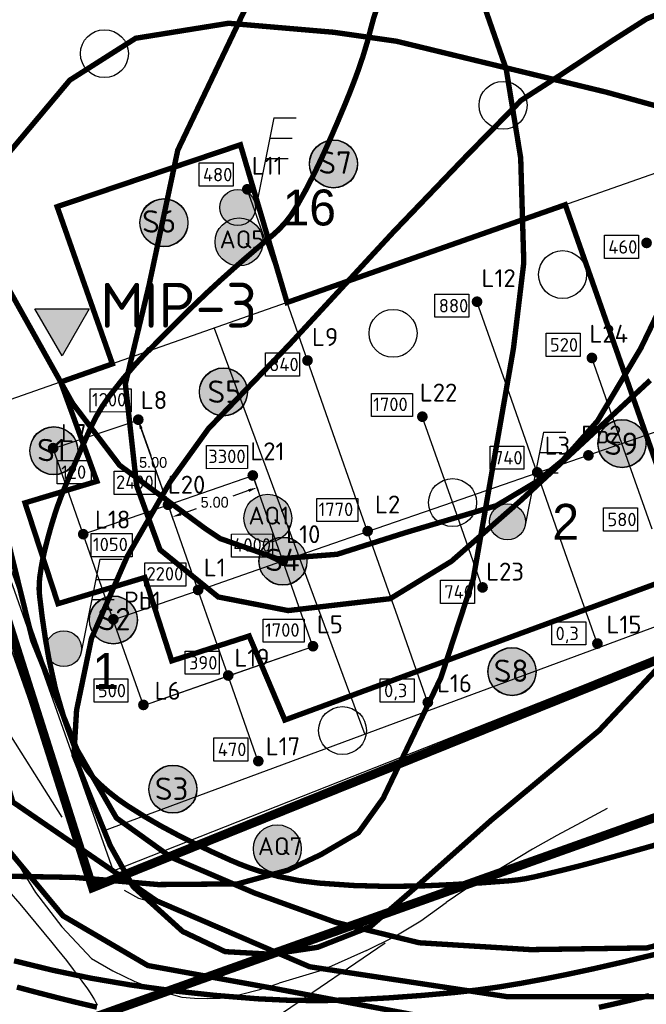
# Model space of a CAD drawing. Header units: millimetres. Extents: x 237058 to 239804, y 565701 to 567407.
# Tile 34 of 64: x 238059 to 238093, y 566429 to 566484. Entities that reach past the tile are written whole.
import ezdxf

# ---------------------------------------------------------------- set-up
doc = ezdxf.new("R2010")
doc.units = ezdxf.units.MM
for name, color, linetype in [('AQUALOCKS', 7, 'CONTINUOUS'), ('b_inr_afsch_hek', 30, 'IE-TERREINAFSCHEIDING-K'), ('Bodemlucht PER', 7, 'CONTINUOUS'), ('BODEMLUCHTMETINGEN MEI 2014_1', 7, 'CONTINUOUS'), ('Contouren 15-25 m-mv', 7, 'CONTINUOUS'), ('Contouren 5-15 m-mv', 7, 'CONTINUOUS'), ('Contouren G', 7, 'CONTINUOUS'), ('Contouren G 5 tot 15', 7, 'CONTINUOUS'), ('Contouren GW 0-5 m-mv', 7, 'CONTINUOUS'), ('HANDBORINGEN', 7, 'CONTINUOUS'), ('MIPS', 7, 'CONTINUOUS'), ('ONDERZOEKSGEBIED', 7, 'CONTINUOUS'), ('PEILBUIZEN FEB 2015', 7, 'CONTINUOUS'), ('STEEKBUSSEN', 7, 'CONTINUOUS'), ('T4675650', 8, 'CONTINUOUS')]:
    doc.layers.add(name, color=color, linetype=linetype)
doc.styles.add('grondslag', font='isocpeur.ttf')
doc.styles.get("Standard").update_dxf_attribs({"font": 'tcb_isocp.shx'})
doc.linetypes.add('IE-TERREINAFSCHEIDING-K', pattern='A,4,[82,NLCS.SHX,S=0.75,R=90,X=0,Y=0],4,-2', length=10)
doc.dimstyles.get("Standard").update_dxf_attribs({"dimtxt": 0.6, "dimasz": 0.5, "dimexe": 0.18, "dimexo": 0.0625, "dimgap": 0.09, "dimtad": 0, "dimtih": 1, "dimtoh": 1, "dimzin": 0, "dimdsep": 46, "dimtxsty": 'Standard', "dimcen": 0.09, "dimadec": 0, "dimazin": 0, "dimtfac": 1, "dimtofl": 0, "dimtmove": 0, "dimatfit": 3, "dimfxl": 1, "dimtolj": 1, "dimtzin": 0, "dimarcsym": 0})

# ---------------------------------------------------------------- blocks, each defined once
blk = doc.blocks.new('*D27')
at = {"layer": 'BODEMLUCHTMETINGEN MEI 2014_1', "color": 0, "lineweight": -2, "transparency": 16777216}
for p, q in [((238071.537, 566458.714), (238071.812, 566457.92)), ((238071.281, 566457.927), (238070.396, 566457.619)), ((238066.813, 566457.076), (238067.089, 566456.282)), ((238067.502, 566456.616), (238068.387, 566456.923))]:
    blk.add_line(p, q, dxfattribs=at)
at = {"layer": 'BODEMLUCHTMETINGEN MEI 2014_1', "color": 0, "transparency": 16777216}
for points in [[(238071.254, 566458.005), (238071.308, 566457.848), (238071.753, 566458.09)], [(238067.475, 566456.694), (238067.529, 566456.537), (238067.03, 566456.452)]]:
    blk.add_solid(points, dxfattribs=at)
at = {"layer": 'BODEMLUCHTMETINGEN MEI 2014_1', "color": 0, "transparency": 16777216, "insert": (238069.391, 566457.271), "char_height": 0.6, "attachment_point": 5}
blk.add_mtext('\\A1;5.00', dxfattribs=at)
blk = doc.blocks.new('*D28')
at = {"layer": 'BODEMLUCHTMETINGEN MEI 2014_1', "color": 0, "lineweight": -2, "transparency": 16777216}
for p, q in [((238065.076, 566461.832), (238064.965, 566461.793)), ((238065.301, 566461.381), (238065.827, 566459.884)), ((238066.627, 566457.606), (238066.101, 566459.104)), ((238066.734, 566457.114), (238066.623, 566457.075))]:
    blk.add_line(p, q, dxfattribs=at)
at = {"layer": 'BODEMLUCHTMETINGEN MEI 2014_1', "color": 0, "transparency": 16777216}
for points in [[(238065.379, 566461.409), (238065.222, 566461.354), (238065.135, 566461.853)], [(238066.706, 566457.634), (238066.548, 566457.579), (238066.793, 566457.135)]]:
    blk.add_solid(points, dxfattribs=at)
at = {"layer": 'BODEMLUCHTMETINGEN MEI 2014_1', "color": 0, "transparency": 16777216, "insert": (238065.964, 566459.494), "char_height": 0.6, "attachment_point": 5}
blk.add_mtext('\\A1;5.00', dxfattribs=at)

msp = doc.modelspace()

# ---------------------------------------------------------------- hatches: boundary and pattern name
at = {"layer": 'AQUALOCKS'}
h = msp.add_hatch(color=4, dxfattribs=at)
h.dxf.hatch_style = 1
edge = h.paths.add_edge_path()
edge.add_arc((238070.753, 566471.788), 1.336, 0, 360)
h = msp.add_hatch(color=4, dxfattribs=at)
h.dxf.hatch_style = 1
edge = h.paths.add_edge_path()
edge.add_arc((238072.355, 566456.387), 1.336, 0, 360)
h = msp.add_hatch(color=4, dxfattribs=at)
h.dxf.hatch_style = 1
edge = h.paths.add_edge_path()
edge.add_arc((238072.884, 566437.958), 1.336, 0, 360)
at = {"layer": 'BODEMLUCHTMETINGEN MEI 2014_1'}
h = msp.add_hatch(color=1, dxfattribs=at)
h.dxf.hatch_style = 1
edge = h.paths.add_edge_path()
edge.add_arc((238071.211, 566474.723), 0.3, 0, 360)
h = msp.add_hatch(color=1, dxfattribs=at)
h.dxf.hatch_style = 1
edge = h.paths.add_edge_path()
edge.add_arc((238093.46, 566471.734), 0.3, 0, 360)
h = msp.add_hatch(color=1, dxfattribs=at)
h.dxf.hatch_style = 1
edge = h.paths.add_edge_path()
edge.add_arc((238084.013, 566468.456), 0.3, 0, 360)
h = msp.add_hatch(color=1, dxfattribs=at)
h.dxf.hatch_style = 1
edge = h.paths.add_edge_path()
edge.add_arc((238074.565, 566465.179), 0.3, 0, 360)
h = msp.add_hatch(color=1, dxfattribs=at)
h.dxf.hatch_style = 1
edge = h.paths.add_edge_path()
edge.add_arc((238090.414, 566465.323), 0.3, 0, 360)
h = msp.add_hatch(color=1, dxfattribs=at)
h.dxf.hatch_style = 1
edge = h.paths.add_edge_path()
edge.add_arc((238065.136, 566461.88), 0.3, 0, 360)
h = msp.add_hatch(color=1, dxfattribs=at)
h.dxf.hatch_style = 1
edge = h.paths.add_edge_path()
edge.add_arc((238080.966, 566462.046), 0.3, 0, 360)
h = msp.add_hatch(color=1, dxfattribs=at)
h.dxf.hatch_style = 1
edge = h.paths.add_edge_path()
edge.add_arc((238060.392, 566460.295), 0.3, 0, 360)
h = msp.add_hatch(color=1, dxfattribs=at)
h.dxf.hatch_style = 1
edge = h.paths.add_edge_path()
edge.add_arc((238090.22, 566459.891), 0.3, 0, 360)
h = msp.add_hatch(color=1, dxfattribs=at)
h.dxf.hatch_style = 1
edge = h.paths.add_edge_path()
edge.add_arc((238071.518, 566458.769), 0.3, 0, 360)
h = msp.add_hatch(color=1, dxfattribs=at)
h.dxf.hatch_style = 1
edge = h.paths.add_edge_path()
edge.add_arc((238087.366, 566458.944), 0.3, 0, 360)
h = msp.add_hatch(color=1, dxfattribs=at)
h.dxf.hatch_style = 1
edge = h.paths.add_edge_path()
edge.add_arc((238066.793, 566457.135), 0.3, 0, 360)
h = msp.add_hatch(color=1, dxfattribs=at)
h.dxf.hatch_style = 1
edge = h.paths.add_edge_path()
edge.add_arc((238077.918, 566455.667), 0.3, 0, 360)
h = msp.add_hatch(color=1, dxfattribs=at)
h.dxf.hatch_style = 1
edge = h.paths.add_edge_path()
edge.add_arc((238062.069, 566455.496), 0.3, 0, 360)
h = msp.add_hatch(color=1, dxfattribs=at)
h.dxf.hatch_style = 1
edge = h.paths.add_edge_path()
edge.add_arc((238073.196, 566454.023), 0.3, 0, 360)
h = msp.add_hatch(color=1, dxfattribs=at)
h.dxf.hatch_style = 1
edge = h.paths.add_edge_path()
edge.add_arc((238068.47, 566452.39), 0.3, 0, 360)
h = msp.add_hatch(color=1, dxfattribs=at)
h.dxf.hatch_style = 1
edge = h.paths.add_edge_path()
edge.add_arc((238084.321, 566452.529), 0.3, 0, 360)
h = msp.add_hatch(color=1, dxfattribs=at)
h.dxf.hatch_style = 1
edge = h.paths.add_edge_path()
edge.add_arc((238063.747, 566450.751), 0.3, 0, 360)
h = msp.add_hatch(color=1, dxfattribs=at)
h.dxf.hatch_style = 1
edge = h.paths.add_edge_path()
edge.add_arc((238074.873, 566449.252), 0.3, 0, 360)
h = msp.add_hatch(color=1, dxfattribs=at)
h.dxf.hatch_style = 1
edge = h.paths.add_edge_path()
edge.add_arc((238090.72, 566449.4), 0.3, 0, 360)
h = msp.add_hatch(color=1, dxfattribs=at)
h.dxf.hatch_style = 1
edge = h.paths.add_edge_path()
edge.add_arc((238070.148, 566447.618), 0.3, 0, 360)
h = msp.add_hatch(color=1, dxfattribs=at)
h.dxf.hatch_style = 1
edge = h.paths.add_edge_path()
edge.add_arc((238065.424, 566445.979), 0.3, 0, 360)
h = msp.add_hatch(color=1, dxfattribs=at)
h.dxf.hatch_style = 1
edge = h.paths.add_edge_path()
edge.add_arc((238081.272, 566446.123), 0.3, 0, 360)
h = msp.add_hatch(color=1, dxfattribs=at)
h.dxf.hatch_style = 1
edge = h.paths.add_edge_path()
edge.add_arc((238071.825, 566442.846), 0.3, 0, 360)
at = {"layer": 'MIPS'}
h = msp.add_hatch(color=1, dxfattribs=at)
h.dxf.hatch_style = 1
h.paths.add_polyline_path([(238059.377, 566468.056), (238060.886, 566465.442), (238062.395, 566468.056)])
at = {"layer": 'PEILBUIZEN FEB 2015'}
h = msp.add_hatch(color=256, dxfattribs=at)
h.dxf.hatch_style = 1
edge = h.paths.add_edge_path()
edge.add_arc((238070.677, 566473.708), 1, 0, 360)
h = msp.add_hatch(color=256, dxfattribs=at)
h.dxf.hatch_style = 1
edge = h.paths.add_edge_path()
edge.add_arc((238085.709, 566456.185), 1, 0, 360)
h = msp.add_hatch(color=256, dxfattribs=at)
h.dxf.hatch_style = 1
edge = h.paths.add_edge_path()
edge.add_arc((238060.98, 566449.113), 1, 0, 360)
at = {"layer": 'STEEKBUSSEN'}
h = msp.add_hatch(color=103, dxfattribs=at)
h.dxf.hatch_style = 1
edge = h.paths.add_edge_path()
edge.add_arc((238076.01, 566476.147), 1.336, 0, 360)
h = msp.add_hatch(color=103, dxfattribs=at)
h.dxf.hatch_style = 1
edge = h.paths.add_edge_path()
edge.add_arc((238066.562, 566472.87), 1.336, 0, 360)
h = msp.add_hatch(color=103, dxfattribs=at)
h.dxf.hatch_style = 1
edge = h.paths.add_edge_path()
edge.add_arc((238069.878, 566463.436), 1.336, 0, 360)
h = msp.add_hatch(color=103, dxfattribs=at)
h.dxf.hatch_style = 1
edge = h.paths.add_edge_path()
edge.add_arc((238060.43, 566460.158), 1.336, 0, 360)
h = msp.add_hatch(color=103, dxfattribs=at)
h.dxf.hatch_style = 1
edge = h.paths.add_edge_path()
edge.add_arc((238092.089, 566460.556), 1.336, 0, 360)
h = msp.add_hatch(color=103, dxfattribs=at)
h.dxf.hatch_style = 1
edge = h.paths.add_edge_path()
edge.add_arc((238073.194, 566454.001), 1.336, 0, 360)
h = msp.add_hatch(color=103, dxfattribs=at)
h.dxf.hatch_style = 1
edge = h.paths.add_edge_path()
edge.add_arc((238063.746, 566450.724), 1.336, 0, 360)
h = msp.add_hatch(color=103, dxfattribs=at)
h.dxf.hatch_style = 1
edge = h.paths.add_edge_path()
edge.add_arc((238085.957, 566447.844), 1.336, 0, 360)
h = msp.add_hatch(color=103, dxfattribs=at)
h.dxf.hatch_style = 1
edge = h.paths.add_edge_path()
edge.add_arc((238067.062, 566441.29), 1.336, 0, 360)

# ---------------------------------------------------------------- linework, layer by layer
at = {"layer": 'AQUALOCKS', "color": 7}
for centre in [(238070.753, 566471.788), (238072.355, 566456.387), (238072.884, 566437.958)]:
    msp.add_circle(centre, 1.336, dxfattribs=at)
at = {"layer": 'b_inr_afsch_hek', "color": 18, "true_color": 0x000000}
for const_width in [0.5, 0.1]:
    msp.add_lwpolyline([(238118.595, 566448.491), (238059.875, 566427.565), (237998.629, 566439.37), (237969.885, 566424.352)], dxfattribs=dict(at, const_width=const_width))
at = {"layer": 'Bodemlucht PER', "color": 18, "true_color": 0x000000}
for points in [[(238068.526, 566476.191), (238070.416, 566476.191), (238070.416, 566474.898), (238068.526, 566474.898)], [(238091.117, 566472.161), (238093.006, 566472.161), (238093.006, 566470.868), (238091.117, 566470.868)], [(238081.669, 566468.884), (238083.559, 566468.884), (238083.559, 566467.59), (238081.669, 566467.59)], [(238087.862, 566466.703), (238089.752, 566466.703), (238089.752, 566465.41), (238087.862, 566465.41)], [(238072.221, 566465.606), (238074.111, 566465.606), (238074.111, 566464.313), (238072.221, 566464.313)], [(238062.456, 566463.6), (238064.739, 566463.602), (238064.739, 566462.309), (238062.456, 566462.307)], [(238078.126, 566463.341), (238080.408, 566463.343), (238080.408, 566462.049), (238078.126, 566462.048)], [(238068.937, 566460.442), (238071.219, 566460.444), (238071.219, 566459.15), (238068.937, 566459.149)], [(238084.738, 566460.409), (238086.628, 566460.409), (238086.628, 566459.116), (238084.738, 566459.116)], [(238060.625, 566459.605), (238062.514, 566459.605), (238062.514, 566458.311), (238060.625, 566458.311)], [(238063.797, 566459.004), (238066.079, 566459.006), (238066.079, 566457.712), (238063.797, 566457.711)], [(238075.081, 566457.489), (238077.363, 566457.491), (238077.363, 566456.198), (238075.081, 566456.196)], [(238091.067, 566456.964), (238092.956, 566456.964), (238092.956, 566455.671), (238091.067, 566455.671)], [(238062.511, 566455.532), (238064.793, 566455.533), (238064.793, 566454.24), (238062.511, 566454.238)], [(238070.33, 566455.506), (238072.613, 566455.507), (238072.613, 566454.214), (238070.33, 566454.212)], [(238065.495, 566453.895), (238067.777, 566453.896), (238067.777, 566452.603), (238065.495, 566452.601)], [(238081.977, 566452.93), (238083.866, 566452.93), (238083.866, 566451.636), (238081.977, 566451.636)], [(238072.101, 566450.761), (238074.383, 566450.763), (238074.383, 566449.47), (238072.101, 566449.468)], [(238088.178, 566450.616), (238090.067, 566450.616), (238090.067, 566449.322), (238088.178, 566449.322)], [(238067.745, 566448.98), (238069.635, 566448.98), (238069.635, 566447.687), (238067.745, 566447.687)], [(238062.67, 566447.427), (238064.56, 566447.427), (238064.56, 566446.134), (238062.67, 566446.134)], [(238078.621, 566447.431), (238080.51, 566447.431), (238080.51, 566446.137), (238078.621, 566446.137)], [(238069.351, 566444.146), (238071.241, 566444.146), (238071.241, 566442.852), (238069.351, 566442.852)]]:
    msp.add_lwpolyline(points, close=True, dxfattribs=at)
at = {"layer": 'BODEMLUCHTMETINGEN MEI 2014_1', "color": 30}
for p, q in [((238072.886, 566469.956), (238071.209, 566474.728)), ((238074.563, 566465.184), (238072.886, 566469.956)), ((238085.688, 566463.689), (238084.011, 566468.461)), ((238092.089, 566460.556), (238090.412, 566465.328)), ((238076.24, 566460.412), (238074.563, 566465.184)), ((238087.365, 566458.917), (238085.688, 566463.689)), ((238082.641, 566457.279), (238080.964, 566462.051)), ((238092.089, 566460.556), (238096.813, 566462.195)), ((238060.392, 566460.268), (238065.133, 566461.857)), ((238066.793, 566457.135), (238065.115, 566461.907)), ((238077.918, 566455.64), (238076.24, 566460.412)), ((238087.365, 566458.917), (238092.089, 566460.556)), ((238093.766, 566455.784), (238092.089, 566460.556)), ((238062.069, 566455.496), (238060.392, 566460.268)), ((238066.793, 566457.135), (238071.516, 566458.773)), ((238073.194, 566454.002), (238071.516, 566458.773)), ((238082.641, 566457.279), (238087.365, 566458.917)), ((238089.042, 566454.146), (238087.365, 566458.917)), ((238062.069, 566455.496), (238066.793, 566457.135)), ((238068.47, 566452.363), (238066.793, 566457.135)), ((238077.918, 566455.64), (238082.641, 566457.279)), ((238084.319, 566452.507), (238082.641, 566457.279)), ((238063.746, 566450.724), (238062.069, 566455.496)), ((238073.194, 566454.002), (238077.918, 566455.64)), ((238079.595, 566450.868), (238077.918, 566455.64)), ((238068.47, 566452.363), (238073.194, 566454.002)), ((238074.871, 566449.23), (238073.194, 566454.002)), ((238090.72, 566449.374), (238089.042, 566454.146)), ((238063.746, 566450.724), (238068.47, 566452.363)), ((238070.147, 566447.591), (238068.47, 566452.363)), ((238065.423, 566445.952), (238063.746, 566450.724)), ((238081.272, 566446.096), (238079.595, 566450.868)), ((238065.423, 566445.952), (238074.871, 566449.23)), ((238070.147, 566447.591), (238074.871, 566449.23)), ((238065.423, 566445.952), (238070.147, 566447.591)), ((238071.822, 566442.824), (238070.145, 566447.596))]:
    msp.add_line(p, q, dxfattribs=at)
at = {"layer": 'Contouren 15-25 m-mv', "color": 30, "true_color": 0xf8991e, "flags": 128}
for points in [[(238065.675, 566465.688, 0.3, 0.3, -0.008783), (238068.327, 566468.346, 0.3, 0.3, -0.011452), (238070.441, 566470.3, 0.3, 0.3, -0.00785), (238072.431, 566472.002, 0.3, 0.3, 0.024192), (238073.059, 566472.575, 0.3, 0.3, 0.063577), (238073.905, 566473.676, 0.3, 0.3, 0.026124), (238075.448, 566476.669, 0.3, 0.3, 0.007647), (238076.659, 566479.466, 0.3, 0.3, 0.011636), (238077.383, 566481.333, 0.3, 0.3, 0.027392), (238078.123, 566483.795, 0.3, 0.3, -0.043986), (238078.635, 566485.314, 0.3, 0.3, -0.009842)], [(238098.891, 566439.59, 0.3, 0.3, -0.001633), (238093.496, 566438.041, 0.3, 0.3, -0.002919), (238090.47, 566437.202, 0.3, 0.3, -0.005353), (238089.11, 566436.849, 0.3, 0.3, -0.003848), (238087.209, 566436.392, 0.3, 0.3, -0.036773), (238085.814, 566436.175, 0.3, 0.3, -0.01081), (238081.028, 566435.891, 0.3, 0.3, -0.032074), (238075.2, 566436.046, 0.3, 0.3, -0.054666), (238071.841, 566436.726, 0.3, 0.3, -0.027256), (238070.272, 566437.323, 0.3, 0.3, -0.014021), (238067.33, 566438.73, 0.3, 0.3, -0.026188), (238064.537, 566440.353, 0.3, 0.3, -0.043005), (238062.987, 566441.568, 0.3, 0.3, -0.109244), (238061.605, 566443.579, 0.3, 0.3, -0.050689), (238060.148, 566448.581, 0.3, 0.3, -0.01787), (238059.639, 566452.031, 0.3, 0.3, -0.059047), (238059.646, 566453.089, 0.3, 0.3, -0.027166), (238059.913, 566454.558, 0.3, 0.3, -0.019162), (238060.482, 566456.596, 0.3, 0.3, -0.020507), (238060.996, 566457.998, 0.3, 0.3, -0.008172), (238062.486, 566461.438, 0.3, 0.3, -0.054687), (238063.527, 566463.196, 0.3, 0.3, -0.032153), (238065.782, 566465.831, 0, 0, 0)]]:
    msp.add_lwpolyline(points, format="xyseb", dxfattribs=at)
at = {"layer": 'Contouren 15-25 m-mv', "color": 5, "const_width": 0.3, "flags": 128}
msp.add_lwpolyline([(238110.868, 566430.19), (238104.748, 566429.546), (238094.225, 566429.713), (238085.705, 566429.713), (238074.68, 566431.383), (238066.161, 566435.056), (238058.143, 566440.566), (238054.969, 566451.419), (238053.466, 566457.931), (238053.132, 566465.111), (238056.138, 566474.628), (238061.317, 566480.806), (238064.992, 566483.144), (238070.17, 566483.979), (238076.017, 566483.478), (238079.525, 566482.977), (238091.218, 566480.138), (238099.069, 566477.968), (238106.586, 566475.463), (238115.439, 566471.289), (238118.89, 566467.61)], dxfattribs=at)
at = {"layer": 'Contouren 15-25 m-mv', "color": 1, "const_width": 0.3, "flags": 128}
msp.add_lwpolyline([(238131.069, 566437.81), (238128.948, 566429.33), (238124.707, 566419.549), (238121.119, 566412.865), (238117.368, 566408.464), (238114.27, 566405.53), (238110.682, 566404.062), (238105.626, 566404.389), (238100.244, 566405.041), (238096.819, 566406.671), (238092.416, 566412.376), (238090.785, 566418.571), (238084.914, 566426.722), (238081.489, 566428.515), (238072.845, 566430.145), (238065.669, 566431.449), (238060.94, 566434.221), (238055.395, 566440.904)], dxfattribs=at)
at = {"layer": 'Contouren 5-15 m-mv', "color": 30, "true_color": 0xf8991e, "const_width": 0.3, "flags": 128}
msp.add_lwpolyline([(238093.664, 566464.079), (238086.477, 566457.4), (238082.589, 566453.987), (238079.174, 566451.901), (238073.483, 566451.238), (238069.594, 566451.996), (238066.348, 566454.629), (238065.047, 566458.194), (238064.416, 566463.876), (238065.728, 566469.341), (238067.336, 566476.904), (238071.309, 566485.225), (238077.269, 566495.908), (238085.12, 566504.418), (238093.066, 566509.429), (238097.229, 566511.13), (238102.431, 566511.036), (238105.269, 566509.429), (238108.486, 566505.93), (238111.04, 566499.312), (238113.121, 566494.112), (238113.179, 566490.654)], dxfattribs=at)
at = {"layer": 'Contouren 5-15 m-mv', "color": 5, "const_width": 0.3, "flags": 128}
msp.add_lwpolyline([(238116.358, 566449.467), (238114.552, 566445.201), (238110.516, 566440.143), (238107.021, 566437.494), (238101.72, 566434.544), (238097.684, 566433.52), (238093.477, 566432.433), (238086.993, 566432.338), (238080.795, 566432.719), (238076.123, 566433.863), (238071.641, 566435.483), (238066.968, 566437.484), (238063.917, 566439.677), (238061.724, 566443.489), (238059.245, 566449.588), (238057.338, 566457.308)], dxfattribs=at)
at = {"layer": 'Contouren 5-15 m-mv', "color": 1, "const_width": 0.3, "flags": 128}
for points in [[(238062.833, 566429.131), (238062.745, 566429.15), (238062.657, 566429.17), (238062.568, 566429.19), (238062.478, 566429.211), (238062.388, 566429.231), (238062.297, 566429.252), (238062.206, 566429.274), (238062.114, 566429.295), (238062.022, 566429.317), (238061.929, 566429.339), (238061.835, 566429.361), (238061.742, 566429.384), (238061.647, 566429.406), (238061.552, 566429.429), (238061.457, 566429.453), (238061.361, 566429.476), (238061.265, 566429.5), (238061.169, 566429.523), (238061.072, 566429.548), (238060.975, 566429.572), (238060.877, 566429.596), (238060.779, 566429.621), (238060.681, 566429.645), (238060.583, 566429.67), (238060.484, 566429.695), (238060.385, 566429.721), (238060.285, 566429.746), (238060.186, 566429.772), (238060.086, 566429.797), (238059.986, 566429.823), (238059.886, 566429.849), (238059.786, 566429.875), (238059.685, 566429.901), (238059.585, 566429.927), (238059.484, 566429.954), (238059.383, 566429.98), (238059.282, 566430.007), (238059.181, 566430.033), (238059.08, 566430.06), (238058.979, 566430.087), (238058.878, 566430.114), (238058.777, 566430.141), (238058.676, 566430.168), (238058.575, 566430.195), (238058.474, 566430.222), (238058.373, 566430.249)], [(238093.608, 566429.777), (238093.512, 566429.753), (238093.415, 566429.728), (238093.319, 566429.704), (238093.221, 566429.68), (238093.123, 566429.655), (238093.025, 566429.631), (238092.925, 566429.607), (238092.826, 566429.582), (238092.725, 566429.558), (238092.624, 566429.534), (238092.522, 566429.509), (238092.42, 566429.485), (238092.316, 566429.461), (238092.212, 566429.436), (238092.108, 566429.412), (238092.002, 566429.387), (238091.897, 566429.363), (238091.79, 566429.338), (238091.683, 566429.314), (238091.575, 566429.289), (238091.467, 566429.265), (238091.358, 566429.24), (238091.249, 566429.216), (238091.139, 566429.192), (238091.029, 566429.167), (238090.918, 566429.143), (238090.807, 566429.119)]]:
    msp.add_lwpolyline(points, dxfattribs=at)
at = {"layer": 'Contouren G', "color": 244, "true_color": 0x991b1e, "const_width": 0.3, "flags": 128}
msp.add_lwpolyline([(238058.825, 566457.243), (238060.663, 566451.621), (238065.501, 566453.083), (238067.001, 566448.435), (238071.315, 566449.822), (238073.303, 566445.137), (238096.083, 566453.508), (238088.93, 566473.862), (238073.428, 566468.413), (238070.827, 566477.206), (238060.615, 566473.754), (238063.694, 566464.992), (238060.814, 566463.979), (238062.83, 566458.446)], close=True, dxfattribs=at)
at = {"layer": 'Contouren G 5 tot 15', "color": 244, "true_color": 0x991b1e, "const_width": 0.3, "flags": 128}
msp.add_lwpolyline([(238095.908, 566449.975), (238090.814, 566444.549), (238084.807, 566439.554), (238080.56, 566435.78), (238078.066, 566433.619), (238075.13, 566432.465), (238072.531, 566432.08), (238069.98, 566432.224), (238067.611, 566433.348), (238064.849, 566435.852), (238063.571, 566438.139), (238062.56, 566440.635), (238061.549, 566443.19), (238061.698, 566445.685), (238062.53, 566449.696), (238064.51, 566454.234), (238066.921, 566458.427), (238069.049, 566461.383), (238073.577, 566466.087), (238079.322, 566472.309), (238083.525, 566476.688), (238086.468, 566479.681), (238088.725, 566481.135), (238091.545, 566483.004), (238093.45, 566484.217), (238094.831, 566484.814)], dxfattribs=at)
at = {"layer": 'Contouren GW 0-5 m-mv', "color": 30, "true_color": 0xf8991e, "const_width": 0.3, "flags": 128}
msp.add_lwpolyline([(238056.376, 566487.001), (238058.781, 566492.48), (238060.569, 566495.248), (238063.973, 566498.13), (238067.78, 566499.514), (238071.761, 566499.571), (238076.088, 566498.303), (238079.665, 566495.536), (238082.087, 566491.154), (238084.337, 566485.159), (238085.638, 566481.426), (238086.446, 566476.465), (238086.619, 566470.64), (238086.042, 566465.848), (238083.806, 566453.02), (238081.997, 566447.488), (238078.785, 566440.781), (238077.408, 566438.862), (238075.306, 566437.631), (238073.458, 566436.761), (238070.668, 566436.001), (238066.248, 566435.965), (238061.574, 566436.363), (238057.407, 566436.436)], dxfattribs=at)
at = {"layer": 'Contouren GW 0-5 m-mv', "color": 1, "flags": 128}
msp.add_lwpolyline([(238116.246, 566488.848, 0.3, 0.3, -0.005593), (238116.616, 566482.567, 0.3, 0.3, 0.003789), (238117.127, 566473.292, 0.3, 0.3, 0.003594), (238117.578, 566466.85, 0.3, 0.3, -0.005423), (238117.862, 566462.579, 0.3, 0.3, -0.042455), (238117.786, 566460.02, 0.3, 0.3, -0.016788), (238116.834, 566453.627, 0.3, 0.3, -0.029196), (238115.395, 566447.743, 0.3, 0.3, -0.082197), (238114.43, 566445.806, 0.3, 0.3, -0.010995), (238113.045, 566443.979, 0.3, 0.3, 0.006986), (238110.844, 566441.12, 0.3, 0.3, 0.007677), (238109.024, 566438.608, 0.3, 0.3, -0.015201), (238108.085, 566437.353, 0.3, 0.3, -0.09771), (238107.123, 566436.537, 0.3, 0.3, -0.037064), (238104.132, 566435.148, 0.3, 0.3, -0.014629), (238100.145, 566433.776, 0.3, 0.3, -0.013003), (238095.58, 566432.483, 0.3, 0.3, -0.007887), (238090.486, 566431.267, 0.3, 0.3, -0.010103), (238086.478, 566430.462, 0.3, 0.3, -0.019876), (238082.812, 566429.951, 0.3, 0.3, -0.013049), (238077.191, 566429.543, 0.3, 0.3, -0.028123), (238071.781, 566429.596, 0.3, 0.3, -0.021311), (238064.686, 566430.37, 0.3, 0.3, -0.026899), (238058.214, 566431.716, 0.3, 0.3, -0.039181)], format="xyseb", dxfattribs=at)
at = {"layer": 'Contouren GW 0-5 m-mv', "color": 5, "const_width": 0.3, "flags": 128}
msp.add_lwpolyline([(238096.012, 566484.761), (238096.714, 566482.539), (238096.89, 566477.978), (238096.012, 566473.066), (238094.667, 566469.032), (238093.145, 566465.874), (238090.726, 566461.807), (238088.784, 566459.611), (238087.355, 566458.439), (238085.084, 566457.085), (238080.028, 566455.584), (238076.218, 566454.376), (238072.921, 566454.119), (238069.697, 566455.254), (238068.844, 566455.826), (238064.093, 566459.342), (238061.481, 566462.786), (238057.905, 566469.18)], dxfattribs=at)
at = {"layer": 'HANDBORINGEN', "color": 7}
for centre in [(238063.253, 566482.285), (238085.464, 566479.405), (238076.016, 566476.128), (238066.568, 566472.851), (238088.78, 566469.971), (238079.332, 566466.694), (238069.884, 566463.416), (238060.437, 566460.139), (238092.096, 566460.537), (238082.648, 566457.259), (238073.2, 566453.982), (238063.752, 566450.705), (238085.964, 566447.825), (238076.516, 566444.548), (238067.068, 566441.271)]:
    msp.add_circle(centre, 1.336, dxfattribs=at)
at = {"layer": 'MIPS', "color": 7, "flags": 128}
msp.add_lwpolyline([(238060.886, 566465.442), (238059.377, 566468.056), (238062.395, 566468.056)], close=True, dxfattribs=at)
at = {"layer": 'ONDERZOEKSGEBIED', "color": 103, "const_width": 0.5, "flags": 128}
msp.add_lwpolyline([(238005.01, 566499.266), (237946.138, 566479.241), (237970.28, 566429.322), (238030.674, 566451.892), (238023.771, 566477.395), (238046.768, 566485.647), (238062.587, 566435.79), (238107.876, 566454.078), (238103.879, 566554.979), (238097.003, 566573.422), (237984.035, 566557.222)], close=True, dxfattribs=at)
at = {"layer": 'PEILBUIZEN FEB 2015'}
for p, q in [((238072.687, 566478.699), (238071.658, 566473.513)), ((238072.687, 566478.699), (238073.937, 566478.699)), ((238072.463, 566477.572), (238073.713, 566477.572)), ((238072.245, 566476.445), (238073.495, 566476.445)), ((238087.719, 566461.176), (238086.69, 566455.99)), ((238087.719, 566461.176), (238088.969, 566461.176)), ((238087.495, 566460.049), (238088.745, 566460.049)), ((238087.277, 566458.922), (238088.527, 566458.922)), ((238062.99, 566454.104), (238061.961, 566448.918)), ((238062.99, 566454.104), (238064.24, 566454.104)), ((238062.766, 566452.977), (238064.016, 566452.977)), ((238062.548, 566451.85), (238063.798, 566451.85))]:
    msp.add_line(p, q, dxfattribs=at)
for centre in [(238070.677, 566473.708), (238085.709, 566456.185), (238060.98, 566449.113)]:
    msp.add_circle(centre, 1, dxfattribs=at)
at = {"layer": 'STEEKBUSSEN', "color": 7}
for centre in [(238076.01, 566476.147), (238066.562, 566472.87), (238069.878, 566463.436), (238060.43, 566460.158), (238092.089, 566460.556), (238073.194, 566454.001), (238063.746, 566450.724), (238085.957, 566447.844), (238067.062, 566441.29)]:
    msp.add_circle(centre, 1.336, dxfattribs=at)
at = {"layer": 'T4675650'}
for p, q in [((238106.904, 566480.179), (238055.091, 566461.968)), ((238069.369, 566466.986), (238077.764, 566444.338)), ((238055.557, 566448.129), (238060.885, 566439.725))]:
    msp.add_line(p, q, dxfattribs=at)
for points in [[(237915.412, 566542.772), (237970.28, 566429.322), (238036.846, 566454.199), (238038.361, 566452.469), (238043.515, 566454), (238037.828, 566470.804), (238050.04, 566475.491), (238063.736, 566436.732), (238108.448, 566454.386), (238103.179, 566554.92), (238095.61, 566578.246), (238117.097, 566580.217), (238111.291, 566676.067)], [(238108.084, 566455.577), (238063.186, 566438.935), (238046.768, 566485.647), (238023.771, 566477.395), (238016.081, 566501.131)], [(238049.725, 566472.695), (238059.684, 566444.409), (238062.587, 566435.79), (238107.876, 566454.078)], [(238091.258, 566440.203), (238090.773, 566439.948), (238090.291, 566439.688), (238089.813, 566439.423)], [(238089.813, 566439.423), (238088.452, 566438.693), (238087.109, 566437.931), (238085.784, 566437.138)], [(238058.137, 566437.58), (238059.416, 566435.53), (238060.884, 566433.612), (238062.53, 566431.844)], [(238085.784, 566437.138), (238083.332, 566435.678), (238082.296, 566434.966)], [(238057.93, 566435.6), (238058.531, 566434.886), (238059.427, 566433.811), (238060.32, 566432.731), (238060.62, 566432.365), (238061.136, 566431.722), (238061.514, 566431.234), (238061.793, 566430.862), (238061.999, 566430.578), (238062.302, 566430.143), (238062.452, 566429.92), (238062.6, 566429.693), (238062.694, 566429.542), (238062.776, 566429.398), (238062.849, 566429.261)], [(238064.348, 566435.649), (238065.143, 566435.208), (238066.471, 566434.851)], [(238077.847, 566432.279), (238079.401, 566433.053), (238080.888, 566433.95), (238082.296, 566434.966)], [(238078.896, 566432.699), (238073.229, 566428.84)], [(238062.53, 566431.844), (238063.713, 566431.146), (238064.952, 566430.552), (238066.237, 566430.066), (238067.558, 566429.692)], [(238077.847, 566432.279), (238075.399, 566431.192), (238072.992, 566430.465)], [(238069.695, 566429.63), (238070.81, 566429.843), (238071.91, 566430.121), (238072.992, 566430.465)], [(238067.558, 566429.692), (238068.269, 566429.631), (238068.982, 566429.61), (238069.695, 566429.63)]]:
    msp.add_lwpolyline(points, dxfattribs=at)

# ---------------------------------------------------------------- texts
at = {"layer": 'AQUALOCKS', "color": 7, "style": 'grondslag'}
for s, p in [('AQ5', (238069.669, 566471.433)), ('AQ1', (238071.272, 566456.033)), ('AQ7', (238071.8, 566437.604))]:
    msp.add_text(s, height=1, dxfattribs=at).set_placement(p)
at = {"layer": 'Bodemlucht PER', "color": 7, "style": 'grondslag'}
for s, p in [('480', (238068.738, 566475.167)), ('460', (238091.329, 566471.137)), ('880', (238081.882, 566467.86)), ('520', (238088.075, 566465.679)), ('840', (238072.434, 566464.583)), ('1200', (238062.556, 566462.619)), ('1700', (238078.225, 566462.36)), ('3300', (238069.037, 566459.461)), ('740', (238084.95, 566459.385)), ('120', (238060.837, 566458.581)), ('2400', (238063.896, 566458.023)), ('1770', (238075.181, 566456.508)), ('580', (238091.279, 566455.941)), ('1050', (238062.611, 566454.55)), ('4000', (238070.43, 566454.524)), ('2200', (238065.595, 566452.913)), ('740', (238082.189, 566451.906)), ('1700', (238072.2, 566449.78)), ('0,3', (238088.39, 566449.592)), ('390', (238067.958, 566447.956)), ('500', (238062.882, 566446.403)), ('0,3', (238078.833, 566446.407)), ('470', (238069.564, 566443.122))]:
    msp.add_text(s, height=0.7484, dxfattribs=at).set_placement(p)
at = {"layer": 'BODEMLUCHTMETINGEN MEI 2014_1', "color": 7, "style": 'grondslag'}
for s, p in [('L11', (238071.464, 566475.534)), ('L12', (238084.266, 566469.268)), ('L9', (238074.818, 566465.99)), ('L24', (238090.275, 566466.171)), ('L22', (238080.827, 566462.893)), ('L8', (238065.274, 566462.475)), ('L7', (238060.83, 566460.631)), ('Pb2', (238089.818, 566460.555)), ('L3', (238087.777, 566459.931)), ('L21', (238071.379, 566459.616)), ('L20', (238066.785, 566457.757)), ('L2', (238078.329, 566456.653)), ('L18', (238062.72, 566455.813)), ('L10', (238073.379, 566454.997)), ('L1', (238068.785, 566453.138)), ('L23', (238084.522, 566452.911)), ('Pb1', (238064.34, 566451.294)), ('L5', (238075.088, 566449.971)), ('L15', (238091.23, 566449.963)), ('L19', (238070.494, 566448.111)), ('L6', (238066.049, 566446.268)), ('L16', (238081.782, 566446.686)), ('L17', (238072.238, 566443.171))]:
    msp.add_text(s, height=1, dxfattribs=at).set_placement(p)
at = {"layer": 'MIPS', "color": 7, "style": 'grondslag'}
msp.add_text('MIP-3', height=2.5, dxfattribs=at).set_placement((238063.008, 566467.008))
at = {"layer": 'PEILBUIZEN FEB 2015'}
for tag, p in [('16', (238073.177, 566472.708)), ('2', (238088.209, 566455.185)), ('1', (238062.574, 566446.871))]:
    msp.add_attdef(tag, p, '', height=2, dxfattribs=at)
at = {"layer": 'STEEKBUSSEN', "color": 7, "style": 'grondslag'}
for s, p in [('S7', (238075.172, 566475.59)), ('S6', (238065.35, 566472.307)), ('S5', (238068.994, 566462.818)), ('S9', (238091.088, 566459.915)), ('S1', (238059.498, 566459.563)), ('S4', (238072.205, 566453.44)), ('S2', (238062.868, 566450.139)), ('S8', (238084.947, 566447.26)), ('S3', (238066.06, 566440.683))]:
    msp.add_text(s, height=1.25, dxfattribs=at).set_placement(p)

# ---------------------------------------------------------------- dimensions: what is measured, and where the dimension line sits
at = {"layer": 'BODEMLUCHTMETINGEN MEI 2014_1', "color": 18, "true_color": 0x000000}
for p1, p2, distance, picture, middle in [((238065.135, 566461.853), (238066.793, 566457.135), 0, '*D28', (238065.964, 566459.494)), ((238066.793, 566457.135), (238071.516, 566458.773), -0.723, '*D27', (238069.391, 566457.271))]:
    dim = msp.add_aligned_dim(p1=p1, p2=p2, distance=distance, dimstyle='Standard', dxfattribs=at)
    dim.commit()
    dim.dimension.update_dxf_attribs({"geometry": picture, "text_midpoint": middle})

doc.saveas('drawing.dxf')
